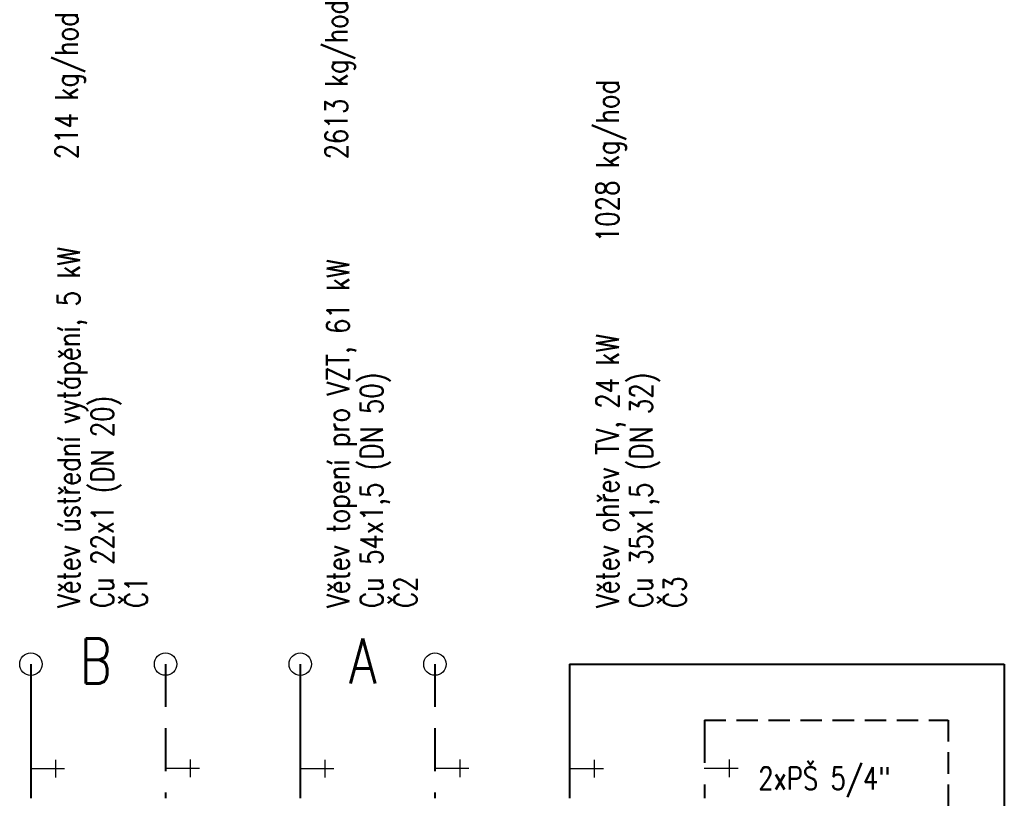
# Model space of a CAD drawing. Header units: millimetres. Extents: x -1200 to 89261, y -18765 to 52904.
# Tile 17 of 20: x 48812 to 57584, y -289 to 6648. Entities that reach past the tile are written whole.
import ezdxf
from ezdxf.enums import TextEntityAlignment as Align

# ---------------------------------------------------------------- set-up
doc = ezdxf.new("R2010")
doc.units = ezdxf.units.MM
doc.header["$LTSCALE"] = 15
doc.linetypes.add('DASHED', pattern=[19.05, 12.7, -6.35])
doc.layers.add('T_armatury', color=7, linetype='Continuous')
for name, color, linetype, lineweight in [('T_potrubi_privodni', 1, 'Continuous', 40), ('T_potrubi_zpetne', 5, 'DASHED', 40), ('T_text', 3, 'Continuous', 18)]:
    doc.layers.add(name, color=color, linetype=linetype, lineweight=lineweight)
doc.layers.add('T_vyrez', color=6, linetype='Continuous', plot=False)
doc.styles.add('EP', font='romans.shx', dxfattribs={"width": 0.8})

msp = doc.modelspace()

# ---------------------------------------------------------------- linework, layer by layer
at = {"ltscale": 2}
for centre in [(48911.8, 906.3), (50111.7, 906.5), (51311.8, 906.3), (52511.7, 906.5)]:
    msp.add_circle(centre, 100, dxfattribs=at)
at = {"layer": 'T_armatury'}
for p, q in [((49132.4, -104.5), (49132.4, 54.6)), ((50334.8, -101.3), (50334.8, 57.8)), ((51532.4, -104.5), (51532.4, 54.6)), ((52734.8, -101.3), (52734.8, 57.8)), ((53932.4, -104.5), (53932.4, 54.6)), ((55134.8, -101.3), (55134.8, 57.8)), ((48907.4, -24.9), (49132.4, -24.9)), ((49132.4, -24.9), (49212, -24.9)), ((50109.8, -21.8), (50334.8, -21.8)), ((50334.8, -21.8), (50414.3, -21.8)), ((51307.4, -24.9), (51532.4, -24.9)), ((51532.4, -24.9), (51612, -24.9)), ((52509.8, -21.8), (52734.8, -21.8)), ((52734.8, -21.8), (52814.3, -21.8)), ((53707.4, -24.9), (53932.4, -24.9)), ((53932.4, -24.9), (54012, -24.9)), ((54909.8, -21.8), (55134.8, -21.8)), ((55134.8, -21.8), (55214.3, -21.8))]:
    msp.add_line(p, q, dxfattribs=at)
at = {"layer": 'T_potrubi_privodni', "ltscale": 2}
for p, q in [((48911.8, 906.3), (48911.8, -289.3)), ((51311.8, 906.3), (51311.8, -289.3)), ((53711.8, 906.3), (53711.8, -289.3))]:
    msp.add_line(p, q, dxfattribs=at)
at = {"layer": 'T_potrubi_privodni'}
for p, q in [((53711.8, 906.3), (57584.3, 906.3)), ((57584.3, 906.3), (57584.3, -4609.3))]:
    msp.add_line(p, q, dxfattribs=at)
at = {"layer": 'T_potrubi_zpetne', "ltscale": 2}
for p, q in [((50111.7, 906.3), (50112, -289.3)), ((52511.7, 906.3), (52512, -289.3)), ((54911.8, 406.3), (54912, -289.3))]:
    msp.add_line(p, q, dxfattribs=at)
at = {"layer": 'T_potrubi_zpetne'}
for p, q in [((54911.8, 406.3), (57084.3, 406.3)), ((57084.3, 406.3), (57084.3, -8357.8))]:
    msp.add_line(p, q, dxfattribs=at)

# ---------------------------------------------------------------- texts
at = {"layer": 'T_text', "ltscale": 10, "style": 'EP', "width": 0.8}
for s, p in [('Větev ústřední vytápění, 5 kW', (49348.7, 1405.6, 0)), ('Větev topení pro VZT, 61 kW', (51748.7, 1405.6, 0)), ('Větev ohřev TV, 24 kW', (54148.7, 1405.6, 0)), ('Cu 54x1,5 (DN 50)', (52048.7, 1405.6, 0)), ('Cu 35x1,5 (DN 32)', (54448.7, 1405.6, 0)), ('Cu 22x1 (DN 20)', (49648.7, 1405.6, 0)), ('Č1', (49948.7, 1405.6, 0)), ('Č2', (52348.7, 1405.6, 0)), ('Č3', (54748.7, 1405.6, 0))]:
    msp.add_text(s, height=200, rotation=90, dxfattribs=at).set_placement(p)
at = {"layer": 'T_text', "color": 4, "ltscale": 2, "style": 'EP', "width": 0.8}
for s, p in [('B', (49345.8, 733.6)), ('A', (51745.8, 733.6))]:
    msp.add_text(s, height=400, dxfattribs=at).set_placement(p)
at = {"layer": 'T_text', "style": 'EP', "width": 0.8}
msp.add_text('2xPŠ 5/4"', height=200, dxfattribs=at).set_placement((55391.9, -271.2), align=Align.BOTTOM_LEFT)
at = {"layer": 'T_vyrez', "ltscale": 10, "style": 'EP', "width": 0.8}
for s, p in [('2613 kg/hod', (51733.1, 5404.9, 0)), ('214 kg/hod', (49329.1, 5404.9, 0)), ('1028 kg/hod', (54148.7, 4665.7, 0))]:
    msp.add_text(s, height=200, rotation=90, dxfattribs=at).set_placement(p)

doc.saveas('drawing.dxf')
